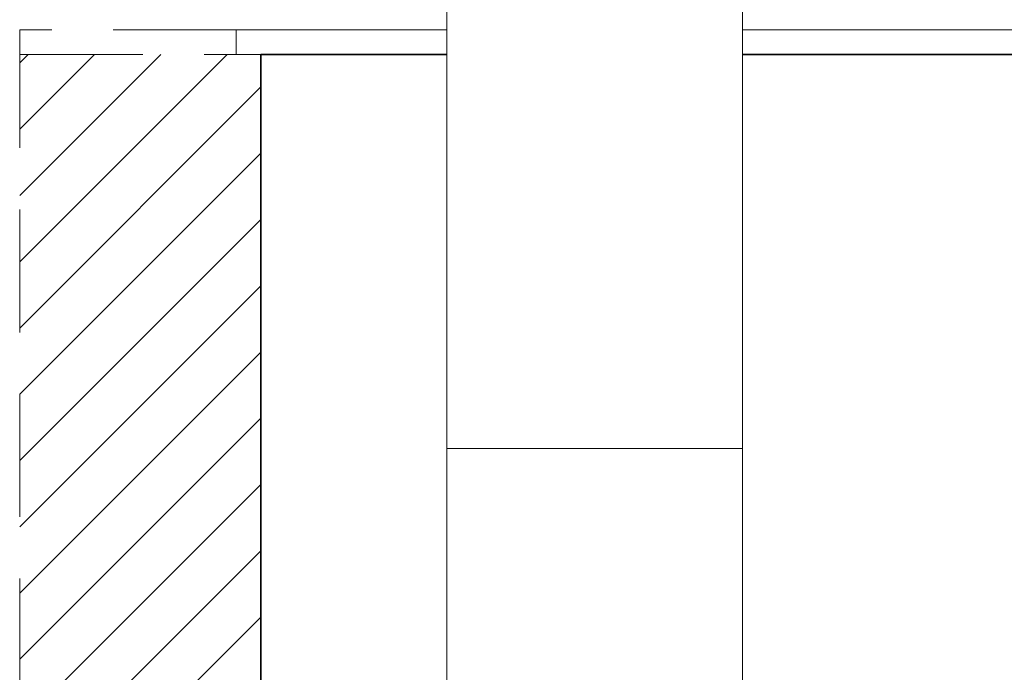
# Model space of a CAD drawing. Header units: millimetres. Extents: x -8040 to 8760, y -10081 to -7111.
# Tile 9 of 22: x 5363 to 5563, y -7863 to -7731. Entities that reach past the tile are written whole.
import ezdxf

# ---------------------------------------------------------------- set-up
doc = ezdxf.new("R2010")
doc.units = ezdxf.units.MM
doc.linetypes.add('DASHED', pattern=[0.75, 0.5, -0.25])
for name, color, linetype, lineweight in [('!MARIUSZ', 220, 'Continuous', 35), ('PG_SZRAF', 1, 'Continuous', 18), ('PG_WIDOKOWE_CIENKIE', 1, 'Continuous', 18), ('PG_ŚCIANY_SŁUPY', 4, 'Continuous', 35)]:
    doc.layers.add(name, color=color, linetype=linetype, lineweight=lineweight)

msp = doc.modelspace()

# ---------------------------------------------------------------- hatches: boundary and pattern name
at = {"layer": 'PG_SZRAF', "true_color": 0x000000}
h = msp.add_hatch(dxfattribs=at)
h.set_pattern_fill('ANSI31', color=18, scale=3)
h.set_pattern_definition([(45, (15147.505, -4366.914), (-6.735192, 6.735192), [])])
h.paths.add_polyline_path([(5363.05, -7737.74), (5363.05, -9181.74), (5412.05, -9181.74), (5412.05, -7737.74)])

# ---------------------------------------------------------------- linework, layer by layer
at = {"layer": '!MARIUSZ', "color": 18, "linetype": 'DASHED', "lineweight": 0, "ltscale": 50, "true_color": 0x000000}
msp.add_lwpolyline([(5407.05, -7732.74), (5363.05, -7732.74), (5363.05, -7737.74), (5407.05, -7737.74)], close=True, dxfattribs=at)
msp.add_lwpolyline([(5363.05, -9181.74), (5363.05, -7737.74)], dxfattribs=at)
at = {"layer": 'PG_WIDOKOWE_CIENKIE', "color": 18, "true_color": 0x000000}
for p, q in [((5449.83, -8731.74), (5449.83, -7719.83)), ((5509.83, -8731.74), (5509.83, -7719.83)), ((5449.83, -7817.83), (5509.83, -7817.83))]:
    msp.add_line(p, q, dxfattribs=at)
for points in [[(5449.83, -7737.74), (5407.05, -7737.74), (5407.05, -7732.74), (5449.83, -7732.74)], [(5509.83, -7732.74), (5983.55, -7732.74)], [(5983.55, -7737.74), (5509.83, -7737.74)]]:
    msp.add_lwpolyline(points, dxfattribs=at)
at = {"layer": 'PG_ŚCIANY_SŁUPY', "color": 18, "true_color": 0x000000}
for points in [[(5412.05, -9129.74), (5412.05, -7737.74)], [(5449.83, -7737.74), (5412.05, -7737.74)], [(5983.55, -7737.74), (5509.83, -7737.74)]]:
    msp.add_lwpolyline(points, dxfattribs=at)

doc.saveas('drawing.dxf')
